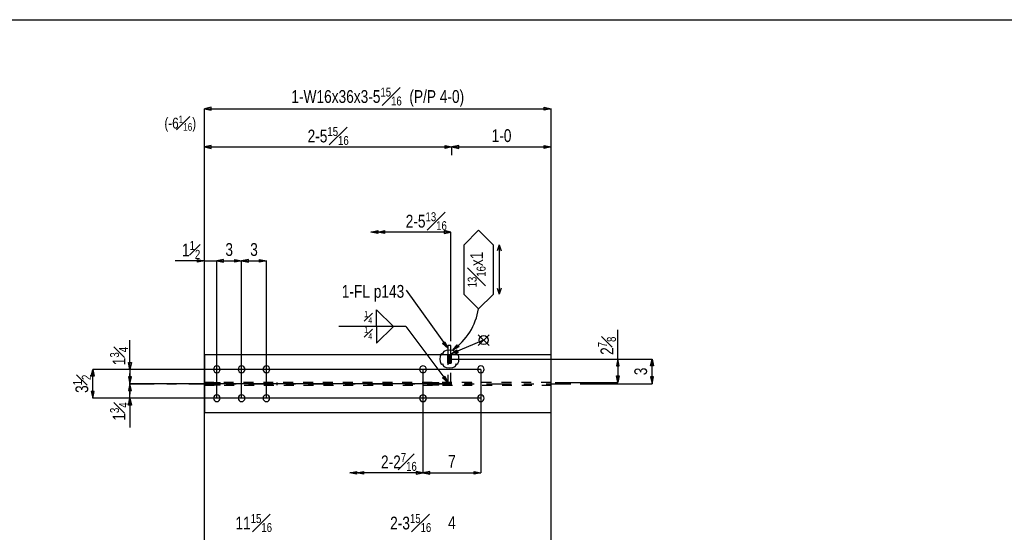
# Model space of a CAD drawing. Header units: inches. Extents: x -17.2 to 17.5, y -11.2 to 11.2.
# Tile 5 of 6: x -2.6 to 7.3, y 6.1 to 11.2. Entities that reach past the tile are written whole.
import ezdxf
from ezdxf.enums import TextEntityAlignment as Align

# ---------------------------------------------------------------- set-up
doc = ezdxf.new("R2010")
doc.units = ezdxf.units.IN
doc.header["$LTSCALE"] = 2.5
doc.header["$MEASUREMENT"] = 0
doc.linetypes.add('SDS2_5', pattern=[0.04, 0.02, -0.02])
doc.linetypes.add('SDS2_6', pattern=[0.2, 0.1, -0.05, 0, -0.05])
doc.layers.add('Layer_0', color=7, linetype='Continuous')
doc.layers.add('Outline', color=7, linetype='Continuous')
doc.styles.add('MTextWidth', font='txt', dxfattribs={"width": 0.8, "height": 0.2})

msp = doc.modelspace()

# ---------------------------------------------------------------- linework, layer by layer
at = {"color": 1, "linetype": 'Continuous'}
for p, q in [((1.4671, 7.7215), (1.4671, 6.6774)), ((2.0505, 7.7215), (2.0505, 6.6774)), ((0.7291, 6.6774), (0.798, 6.6922)), ((0.798, 6.6774), (0.7291, 6.6774)), ((0.798, 6.6627), (0.7291, 6.6774)), ((0.798, 6.6774), (0.8669, 6.6922)), ((0.798, 6.6922), (0.798, 6.6627)), ((1.4671, 6.6774), (0.798, 6.6774)), ((0.8669, 6.6627), (0.798, 6.6774)), ((0.8669, 6.6922), (0.8669, 6.6627)), ((1.4671, 6.6774), (1.3982, 6.6922)), ((1.3982, 6.6922), (1.3982, 6.6627)), ((1.3982, 6.6627), (1.4671, 6.6774)), ((1.536, 6.6922), (1.4671, 6.6774)), ((1.4671, 6.6774), (1.536, 6.6627)), ((1.4671, 6.6774), (2.0505, 6.6774)), ((1.4671, 6.6774), (1.4671, 6.6774)), ((1.536, 6.6627), (1.536, 6.6922)), ((1.9816, 6.6627), (1.9816, 6.6922)), ((1.9816, 6.6922), (2.0505, 6.6774)), ((2.0505, 6.6774), (1.9816, 6.6627))]:
    msp.add_line(p, q, dxfattribs=at)
at = {"layer": 'Layer_0', "color": 2, "linetype": 'Continuous'}
for p, q in [((-17.25, 11.25), (17.25, 11.25)), ((1.7492, 7.963), (1.718, 7.963)), ((1.718, 7.963), (1.718, 7.8669)), ((1.7492, 7.8669), (1.7492, 7.963)), ((2.7588, 7.8669), (-0.736, 7.8669)), ((-0.736, 7.8669), (-0.736, 7.2844)), ((1.718, 7.8674), (1.7175, 7.8674)), ((1.7496, 7.8674), (1.7492, 7.8674)), ((2.7588, 7.2844), (2.7588, 7.8669)), ((-0.736, 7.2844), (2.7588, 7.2844))]:
    msp.add_line(p, q, dxfattribs=at)
at = {"layer": 'Layer_0', "color": 1, "linetype": 'SDS2_5'}
for p, q in [((1.7175, 7.8669), (1.7175, 7.8674)), ((1.7175, 7.8648), (1.7175, 7.8669)), ((1.7175, 7.8648), (1.7496, 7.8648)), ((1.7175, 7.8574), (1.7175, 7.8648)), ((1.7175, 7.8574), (1.7496, 7.8574)), ((1.7175, 7.8465), (1.7175, 7.8574)), ((1.7175, 7.8465), (1.7496, 7.8465)), ((1.7175, 7.8335), (1.7175, 7.8465)), ((1.7492, 7.8674), (1.718, 7.8674)), ((1.718, 7.8669), (1.718, 7.588)), ((1.7492, 7.588), (1.7492, 7.8669)), ((1.7496, 7.8674), (1.7496, 7.8669)), ((1.7496, 7.8669), (1.7496, 7.8648)), ((1.7496, 7.8648), (1.7496, 7.8574)), ((1.7496, 7.8574), (1.7496, 7.8465)), ((1.7496, 7.8465), (1.7496, 7.8335)), ((1.7175, 7.8335), (1.7496, 7.8335)), ((1.7175, 7.8179), (1.7175, 7.8335)), ((1.7496, 7.8179), (1.7175, 7.8179)), ((1.7175, 7.8049), (1.7175, 7.8179)), ((1.7496, 7.8049), (1.7175, 7.8049)), ((1.7175, 7.7939), (1.7175, 7.8049)), ((1.7496, 7.7939), (1.7175, 7.7939)), ((1.7175, 7.7866), (1.7175, 7.7939)), ((1.7496, 7.7866), (1.7175, 7.7866)), ((1.7175, 7.784), (1.7175, 7.7866)), ((1.7175, 7.784), (1.7496, 7.784)), ((1.7496, 7.8335), (1.7496, 7.8179)), ((1.7496, 7.8179), (1.7496, 7.8049)), ((1.7496, 7.8049), (1.7496, 7.7939)), ((1.7496, 7.7939), (1.7496, 7.7866)), ((1.7496, 7.7866), (1.7496, 7.784)), ((2.7588, 7.588), (-0.736, 7.588)), ((-0.736, 7.5634), (2.7588, 7.5634)), ((-0.6449, 7.5884), (-0.6449, 7.563)), ((-0.6449, 7.5884), (-0.6423, 7.5884)), ((-0.6423, 7.563), (-0.6449, 7.563)), ((-0.6423, 7.563), (-0.6423, 7.5884)), ((-0.6423, 7.5884), (-0.6349, 7.5884)), ((-0.6349, 7.563), (-0.6423, 7.563)), ((-0.6349, 7.563), (-0.6349, 7.5884)), ((-0.6349, 7.5884), (-0.624, 7.5884)), ((-0.624, 7.563), (-0.6349, 7.563)), ((-0.624, 7.563), (-0.624, 7.5884)), ((-0.624, 7.5884), (-0.611, 7.5884)), ((-0.611, 7.563), (-0.624, 7.563)), ((-0.611, 7.563), (-0.611, 7.5884)), ((-0.611, 7.5884), (-0.598, 7.5884)), ((-0.598, 7.563), (-0.611, 7.563)), ((-0.598, 7.5884), (-0.5871, 7.5884)), ((-0.598, 7.5884), (-0.598, 7.563)), ((-0.5871, 7.563), (-0.598, 7.563)), ((-0.5871, 7.5884), (-0.5797, 7.5884)), ((-0.5871, 7.5884), (-0.5871, 7.563)), ((-0.5797, 7.563), (-0.5871, 7.563)), ((-0.5797, 7.5884), (-0.5771, 7.5884)), ((-0.5797, 7.5884), (-0.5797, 7.563)), ((-0.5771, 7.563), (-0.5797, 7.563)), ((-0.5771, 7.563), (-0.5771, 7.5884)), ((-0.0016, 7.5634), (-0.0016, 7.588)), ((0.5192, 7.588), (0.5192, 7.5634)), ((1.5583, 7.5884), (1.5583, 7.563)), ((1.5583, 7.5884), (1.5609, 7.5884)), ((1.5609, 7.563), (1.5583, 7.563)), ((1.5609, 7.563), (1.5609, 7.5884)), ((1.5609, 7.5884), (1.5682, 7.5884)), ((1.5682, 7.563), (1.5609, 7.563)), ((1.5682, 7.563), (1.5682, 7.5884)), ((1.5682, 7.5884), (1.5792, 7.5884)), ((1.5792, 7.563), (1.5682, 7.563)), ((1.5792, 7.563), (1.5792, 7.5884)), ((1.5792, 7.5884), (1.5921, 7.5884)), ((1.5921, 7.563), (1.5792, 7.563)), ((1.5921, 7.563), (1.5921, 7.5884)), ((1.5921, 7.5884), (1.6051, 7.5884)), ((1.6051, 7.563), (1.5921, 7.563)), ((1.6051, 7.5884), (1.6161, 7.5884)), ((1.6051, 7.5884), (1.6051, 7.563)), ((1.6161, 7.563), (1.6051, 7.563)), ((1.6161, 7.5884), (1.6234, 7.5884)), ((1.6161, 7.5884), (1.6161, 7.563)), ((1.6234, 7.563), (1.6161, 7.563)), ((1.6234, 7.5884), (1.626, 7.5884)), ((1.6234, 7.5884), (1.6234, 7.563)), ((1.626, 7.563), (1.6234, 7.563)), ((1.626, 7.563), (1.626, 7.5884)), ((1.8916, 7.5884), (1.8916, 7.563)), ((1.8916, 7.5884), (1.8942, 7.5884)), ((1.8942, 7.563), (1.8916, 7.563)), ((1.8942, 7.563), (1.8942, 7.5884)), ((1.8942, 7.5884), (1.9015, 7.5884)), ((1.9015, 7.563), (1.8942, 7.563)), ((1.9015, 7.563), (1.9015, 7.5884)), ((1.9015, 7.5884), (1.9125, 7.5884)), ((1.9125, 7.563), (1.9015, 7.563)), ((1.9125, 7.563), (1.9125, 7.5884)), ((1.9125, 7.5884), (1.9255, 7.5884)), ((1.9255, 7.563), (1.9125, 7.563)), ((1.9255, 7.563), (1.9255, 7.5884)), ((1.9255, 7.5884), (1.9384, 7.5884)), ((1.9384, 7.563), (1.9255, 7.563)), ((1.9384, 7.5884), (1.9494, 7.5884)), ((1.9384, 7.5884), (1.9384, 7.563)), ((1.9494, 7.563), (1.9384, 7.563)), ((1.9494, 7.5884), (1.9567, 7.5884)), ((1.9494, 7.5884), (1.9494, 7.563)), ((1.9567, 7.563), (1.9494, 7.563)), ((1.9567, 7.5884), (1.9593, 7.5884)), ((1.9567, 7.5884), (1.9567, 7.563)), ((1.9593, 7.563), (1.9567, 7.563)), ((1.9593, 7.563), (1.9593, 7.5884))]:
    msp.add_line(p, q, dxfattribs=at)
at = {"layer": 'Layer_0', "color": 2, "linetype": 'Continuous'}
msp.add_lwpolyline([(1.7992, 7.7757), (1.8092, 7.7747), (1.8194, 7.7815), (1.8268, 7.8002), (1.8295, 7.8257), (1.8268, 7.8512), (1.8194, 7.8698), (1.8092, 7.8767), (1.7992, 7.8757), (1.8005, 7.8887), (1.7915, 7.9021), (1.767, 7.9119), (1.7336, 7.9155), (1.7001, 7.9119), (1.6756, 7.9021), (1.6667, 7.8887), (1.668, 7.8757), (1.658, 7.8767), (1.6478, 7.8698), (1.6404, 7.8512), (1.6376, 7.8257), (1.6404, 7.8002), (1.6478, 7.7815), (1.658, 7.7747), (1.668, 7.7757), (1.6667, 7.7626), (1.6756, 7.7493), (1.7001, 7.7395), (1.7336, 7.7359), (1.767, 7.7395), (1.7915, 7.7493), (1.8005, 7.7626), (1.7992, 7.7757)], dxfattribs=at)
at = {"layer": 'Layer_0', "color": 3, "linetype": 'Continuous'}
for points in [[(-0.6449, 7.7215), (-0.6423, 7.7086), (-0.6349, 7.6976), (-0.624, 7.6902), (-0.611, 7.6877), (-0.598, 7.6902), (-0.5871, 7.6976), (-0.5797, 7.7086), (-0.5771, 7.7215), (-0.5797, 7.7345), (-0.5871, 7.7455), (-0.598, 7.7528), (-0.611, 7.7554), (-0.624, 7.7528), (-0.6349, 7.7455), (-0.6423, 7.7345), (-0.6449, 7.7215)], [(-0.3949, 7.7215), (-0.3923, 7.7086), (-0.3849, 7.6976), (-0.374, 7.6902), (-0.361, 7.6877), (-0.348, 7.6902), (-0.3371, 7.6976), (-0.3297, 7.7086), (-0.3271, 7.7215), (-0.3297, 7.7345), (-0.3371, 7.7455), (-0.348, 7.7528), (-0.361, 7.7554), (-0.374, 7.7528), (-0.3849, 7.7455), (-0.3923, 7.7345), (-0.3949, 7.7215)], [(-0.1449, 7.7215), (-0.1423, 7.7086), (-0.1349, 7.6976), (-0.124, 7.6902), (-0.111, 7.6877), (-0.098, 7.6902), (-0.0871, 7.6976), (-0.0797, 7.7086), (-0.0771, 7.7215), (-0.0797, 7.7345), (-0.0871, 7.7455), (-0.098, 7.7528), (-0.111, 7.7554), (-0.124, 7.7528), (-0.1349, 7.7455), (-0.1423, 7.7345), (-0.1449, 7.7215)], [(1.4671, 7.7554), (1.4542, 7.7528), (1.4432, 7.7455), (1.4359, 7.7345), (1.4333, 7.7215), (1.4359, 7.7086), (1.4432, 7.6976), (1.4542, 7.6902), (1.4671, 7.6877), (1.4801, 7.6902), (1.4911, 7.6976), (1.4984, 7.7086), (1.501, 7.7215), (1.4984, 7.7345), (1.4911, 7.7455), (1.4801, 7.7528), (1.4671, 7.7554)], [(2.0505, 7.7554), (2.0375, 7.7528), (2.0265, 7.7455), (2.0192, 7.7345), (2.0166, 7.7215), (2.0192, 7.7086), (2.0265, 7.6976), (2.0375, 7.6902), (2.0505, 7.6877), (2.0634, 7.6902), (2.0744, 7.6976), (2.0817, 7.7086), (2.0843, 7.7215), (2.0817, 7.7345), (2.0744, 7.7455), (2.0634, 7.7528), (2.0505, 7.7554)], [(-0.6449, 7.4299), (-0.6423, 7.4169), (-0.6349, 7.4059), (-0.624, 7.3986), (-0.611, 7.396), (-0.598, 7.3986), (-0.5871, 7.4059), (-0.5797, 7.4169), (-0.5771, 7.4299), (-0.5797, 7.4428), (-0.5871, 7.4538), (-0.598, 7.4611), (-0.611, 7.4637), (-0.624, 7.4611), (-0.6349, 7.4538), (-0.6423, 7.4428), (-0.6449, 7.4299)], [(-0.3949, 7.4299), (-0.3923, 7.4169), (-0.3849, 7.4059), (-0.374, 7.3986), (-0.361, 7.396), (-0.348, 7.3986), (-0.3371, 7.4059), (-0.3297, 7.4169), (-0.3271, 7.4299), (-0.3297, 7.4428), (-0.3371, 7.4538), (-0.348, 7.4611), (-0.361, 7.4637), (-0.374, 7.4611), (-0.3849, 7.4538), (-0.3923, 7.4428), (-0.3949, 7.4299)], [(-0.1449, 7.4299), (-0.1423, 7.4169), (-0.1349, 7.4059), (-0.124, 7.3986), (-0.111, 7.396), (-0.098, 7.3986), (-0.0871, 7.4059), (-0.0797, 7.4169), (-0.0771, 7.4299), (-0.0797, 7.4428), (-0.0871, 7.4538), (-0.098, 7.4611), (-0.111, 7.4637), (-0.124, 7.4611), (-0.1349, 7.4538), (-0.1423, 7.4428), (-0.1449, 7.4299)], [(1.4671, 7.4637), (1.4542, 7.4611), (1.4432, 7.4538), (1.4359, 7.4428), (1.4333, 7.4299), (1.4359, 7.4169), (1.4432, 7.4059), (1.4542, 7.3986), (1.4671, 7.396), (1.4801, 7.3986), (1.4911, 7.4059), (1.4984, 7.4169), (1.501, 7.4299), (1.4984, 7.4428), (1.4911, 7.4538), (1.4801, 7.4611), (1.4671, 7.4637)], [(2.0505, 7.4637), (2.0375, 7.4611), (2.0265, 7.4538), (2.0192, 7.4428), (2.0166, 7.4299), (2.0192, 7.4169), (2.0265, 7.4059), (2.0375, 7.3986), (2.0505, 7.396), (2.0634, 7.3986), (2.0744, 7.4059), (2.0817, 7.4169), (2.0843, 7.4299), (2.0817, 7.4428), (2.0744, 7.4538), (2.0634, 7.4611), (2.0505, 7.4637)]]:
    msp.add_lwpolyline(points, close=True, dxfattribs=at)
at = {"layer": 'Outline', "color": 1, "linetype": 'Continuous'}
for p, q in [((-0.6671, 10.3661), (-0.736, 10.3514)), ((-0.736, 5.0302), (-0.736, 10.3514)), ((-0.736, 10.3514), (-0.6671, 10.3366)), ((-0.736, 10.3514), (2.7588, 10.3514)), ((-0.6671, 10.3366), (-0.6671, 10.3661)), ((2.6899, 10.3366), (2.6899, 10.3661)), ((2.6899, 10.3661), (2.7588, 10.3514)), ((2.7588, 10.3514), (2.6899, 10.3366)), ((2.7588, 5.0302), (2.7588, 10.3514)), ((-0.6671, 9.9805), (-0.736, 9.9658)), ((-0.736, 7.4924), (-0.736, 9.9658)), ((-0.736, 9.9658), (-0.6671, 9.951)), ((-0.736, 9.9658), (1.7588, 9.9658)), ((-0.6671, 9.951), (-0.6671, 9.9805)), ((1.6899, 9.951), (1.6899, 9.9805)), ((1.6899, 9.9805), (1.7588, 9.9658)), ((1.7588, 9.9658), (1.6899, 9.951)), ((1.8277, 9.9805), (1.7588, 9.9658)), ((1.7588, 9.8824), (1.7588, 9.9658)), ((1.7588, 9.9658), (1.7588, 9.9658)), ((1.7588, 9.9658), (1.8277, 9.951)), ((1.7588, 9.9658), (2.7588, 9.9658)), ((1.8277, 9.951), (1.8277, 9.9805)), ((2.6899, 9.951), (2.6899, 9.9805)), ((2.6899, 9.9805), (2.7588, 9.9658)), ((2.7588, 9.9658), (2.6899, 9.951)), ((2.7588, 9.8824), (2.7588, 9.9658)), ((0.9428, 9.1064), (1.0117, 9.1211)), ((1.0117, 9.1064), (0.9428, 9.1064)), ((1.0117, 9.0916), (0.9428, 9.1064)), ((1.0117, 9.1064), (1.0806, 9.1211)), ((1.0117, 9.1211), (1.0117, 9.0916)), ((1.7492, 9.1064), (1.0117, 9.1064)), ((1.0806, 9.0916), (1.0117, 9.1064)), ((1.0806, 9.1211), (1.0806, 9.0916)), ((1.7492, 9.1064), (1.6803, 9.1211)), ((1.6803, 9.1211), (1.6803, 9.0916)), ((1.6803, 9.0916), (1.7492, 9.1064)), ((1.7492, 8.0047), (1.7492, 9.1064)), ((1.8817, 8.9796), (2.0276, 9.1255)), ((2.0276, 9.1255), (2.1734, 8.9796)), ((1.8817, 8.4782), (1.8817, 8.9796)), ((2.1734, 8.9796), (2.1734, 8.4782)), ((2.2359, 8.9789), (2.2151, 8.9164)), ((2.2359, 8.9789), (2.2567, 8.9164)), ((2.2359, 8.9789), (2.2359, 8.4789)), ((-0.736, 8.8166), (-1.0312, 8.8166)), ((-0.8049, 8.8018), (-0.8049, 8.8313)), ((-0.8049, 8.8313), (-0.736, 8.8166)), ((-0.736, 8.8166), (-0.8049, 8.8018)), ((-0.736, 7.6341), (-0.736, 8.8166)), ((-0.736, 8.8166), (-0.611, 8.8166)), ((-0.5421, 8.8313), (-0.611, 8.8166)), ((-0.5421, 8.8313), (-0.611, 8.8166)), ((-0.611, 8.8166), (-0.5077, 8.8166)), ((-0.611, 8.8166), (-0.5421, 8.8018)), ((-0.611, 7.4299), (-0.611, 8.8166)), ((-0.611, 7.4299), (-0.611, 8.8166)), ((-0.611, 8.8166), (-0.5421, 8.8018)), ((-0.611, 8.8166), (-0.361, 8.8166)), ((-0.5421, 8.8018), (-0.5421, 8.8313)), ((-0.5421, 8.8018), (-0.5421, 8.8313)), ((-0.4299, 8.8018), (-0.4299, 8.8313)), ((-0.4299, 8.8313), (-0.361, 8.8166)), ((-0.361, 8.8166), (-0.4299, 8.8018)), ((-0.2921, 8.8313), (-0.361, 8.8166)), ((-0.361, 7.4299), (-0.361, 8.8166)), ((-0.361, 7.4299), (-0.361, 8.8166)), ((-0.361, 8.8166), (-0.2921, 8.8018)), ((-0.361, 8.8166), (-0.111, 8.8166)), ((-0.2921, 8.8018), (-0.2921, 8.8313)), ((-0.1799, 8.8018), (-0.1799, 8.8313)), ((-0.1799, 8.8313), (-0.111, 8.8166)), ((-0.111, 8.8166), (-0.1799, 8.8018)), ((-0.111, 7.4299), (-0.111, 8.8166)), ((2.2151, 8.5414), (2.2359, 8.4789)), ((2.2567, 8.5414), (2.2359, 8.4789)), ((1.2989, 8.5193), (1.7168, 7.9348)), ((2.0276, 8.3324), (1.8817, 8.4782)), ((2.1734, 8.4782), (2.0276, 8.3324)), ((0.999, 8.154), (0.999, 8.3233)), ((0.999, 8.3233), (1.1684, 8.154)), ((1.2954, 8.154), (0.618, 8.154)), ((0.999, 8.154), (0.999, 7.9846)), ((0.999, 7.9846), (1.1684, 8.154)), ((1.2954, 8.154), (1.718, 7.588)), ((2.0233, 7.9614), (2.1333, 8.0714)), ((2.0233, 8.0714), (2.1333, 7.9614)), ((3.4311, 7.8257), (3.4311, 8.1209)), ((-1.486, 7.7215), (-1.486, 8.0167)), ((1.6648, 7.9823), (1.6888, 7.9994)), ((1.7168, 7.9348), (1.6648, 7.9823)), ((1.6888, 7.9994), (1.7168, 7.9348)), ((2.0783, 8.0164), (1.7517, 7.8793)), ((1.767, 7.9157), (1.8116, 7.9702)), ((1.83, 7.9471), (1.767, 7.9157)), ((1.8116, 7.9702), (1.83, 7.9471)), ((1.7168, 7.9348), (1.7168, 7.9348)), ((1.7517, 7.8793), (1.8095, 7.9196)), ((1.8209, 7.8923), (1.7517, 7.8793)), ((1.7517, 7.8793), (1.7517, 7.8793)), ((1.767, 7.9157), (1.767, 7.9157)), ((1.8095, 7.9196), (1.8209, 7.8923)), ((-1.486, 7.7215), (-1.5008, 7.7904)), ((-1.5008, 7.7904), (-1.4712, 7.7904)), ((-1.4712, 7.7904), (-1.486, 7.7215)), ((1.7492, 7.8257), (3.7756, 7.8257)), ((1.7492, 7.8257), (3.4311, 7.8257)), ((3.4311, 7.8257), (3.4164, 7.7568)), ((3.4164, 7.7568), (3.4459, 7.7568)), ((3.4459, 7.7568), (3.4311, 7.8257)), ((3.4311, 7.8257), (3.4311, 7.588)), ((3.7608, 7.7568), (3.7756, 7.8257)), ((3.7904, 7.7568), (3.7608, 7.7568)), ((3.7756, 7.5757), (3.7756, 7.8257)), ((3.7756, 7.8257), (3.7904, 7.7568)), ((-1.8758, 7.6526), (-1.861, 7.7215)), ((-1.8462, 7.6526), (-1.8758, 7.6526)), ((-1.861, 7.4299), (-1.861, 7.7215)), ((-1.861, 7.7215), (-1.8462, 7.6526)), ((2.0505, 7.7215), (-1.861, 7.7215)), ((-1.4712, 7.6446), (-1.5008, 7.6446)), ((-1.5008, 7.6446), (-1.486, 7.5757)), ((-0.111, 7.7215), (-1.486, 7.7215)), ((-1.486, 7.7215), (-1.486, 7.5757)), ((-1.486, 7.5757), (-1.486, 7.679)), ((-1.486, 7.5757), (-1.4712, 7.6446)), ((1.6649, 7.6344), (1.6886, 7.652)), ((1.6886, 7.652), (1.718, 7.588)), ((3.4311, 7.588), (3.4164, 7.6569)), ((3.4164, 7.6569), (3.4459, 7.6569)), ((3.4459, 7.6569), (3.4311, 7.588)), ((3.7904, 7.6446), (3.7608, 7.6446)), ((3.7608, 7.6446), (3.7756, 7.5757)), ((3.7756, 7.5757), (3.7904, 7.6446)), ((-1.486, 7.5757), (-1.5008, 7.5068)), ((-1.486, 7.4299), (-1.486, 7.5757)), ((1.7588, 7.5757), (-1.486, 7.5757)), ((-1.486, 7.5757), (-1.486, 7.4723)), ((-1.4712, 7.5068), (-1.486, 7.5757)), ((1.7588, 7.5757), (-1.486, 7.5757)), ((1.718, 7.588), (1.6649, 7.6344)), ((1.718, 7.588), (1.718, 7.588)), ((2.8005, 7.588), (3.4311, 7.588)), ((3.0505, 7.5757), (3.7756, 7.5757)), ((-1.8462, 7.4988), (-1.8758, 7.4988)), ((-1.8758, 7.4988), (-1.861, 7.4299)), ((-1.861, 7.4299), (-1.8462, 7.4988)), ((-1.5008, 7.5068), (-1.4712, 7.5068)), ((2.0505, 7.4299), (-1.861, 7.4299)), ((-1.5008, 7.361), (-1.486, 7.4299)), ((-1.4712, 7.361), (-1.5008, 7.361)), ((-0.111, 7.4299), (-1.486, 7.4299)), ((-1.486, 7.4299), (-1.486, 7.1347)), ((-1.486, 7.4299), (-1.4712, 7.361))]:
    msp.add_line(p, q, dxfattribs=at)
at = {"layer": 'Outline', "color": 1, "linetype": 'SDS2_6'}
msp.add_line((-1.4912, 7.5757), (3.0088, 7.5757), dxfattribs=at)
at = {"layer": 'Outline', "color": 1, "linetype": 'Continuous'}
msp.add_circle((2.0783, 8.0164), 0.0458, dxfattribs=at)
msp.add_arc((1.3942, 8.4386), 0.6422, 305.48018, 350.48018, dxfattribs=at)

# ---------------------------------------------------------------- texts
at = {"color": 2, "linetype": 'Continuous', "width": 0.8}
msp.add_text('7', height=0.129, dxfattribs=at).set_placement((1.7588, 6.7271), align=Align.CENTER)
at = {"color": 2, "linetype": 'Continuous', "char_height": 0.129022, "style": 'MTextWidth'}
for s, insert, attachment_point in [('\\A1;2-2{\\H0.70x;\\S7#16;}', (1.4046, 6.6973), 9), ('\\A1;11{\\H0.70x;\\S15#16;}', (-0.2386, 6.0803), 8)]:
    msp.add_mtext(s, dxfattribs=dict(at, insert=insert, attachment_point=attachment_point))
at = {"layer": 'Outline', "color": 2, "linetype": 'Continuous', "width": 0.8}
for s, height, p in [('1-0', 0.12902, (2.2588, 10.0154)), ('3', 0.129, (-0.486, 8.8662)), ('3', 0.129, (-0.236, 8.8662)), ('4', 0.129, (1.7588, 6.11))]:
    msp.add_text(s, height=height, dxfattribs=at).set_placement(p, align=Align.CENTER)
msp.add_text('1-FL p143', height=0.12902, dxfattribs=at).set_placement((1.2781, 8.4439), align=Align.RIGHT)
msp.add_text('3', height=0.129, rotation=90, dxfattribs=at).set_placement((3.726, 7.7007), align=Align.CENTER)
at = {"layer": 'Outline', "color": 2, "linetype": 'Continuous', "char_height": 0.129022, "style": 'MTextWidth'}
for s, insert, attachment_point in [('\\A1;1-W16x36x3-5{\\H0.70x;\\S15#16;}  (P/P 4-0)', (1.0114, 10.3712), 8), ('\\A1;2-5{\\H0.70x;\\S15#16;}', (0.5114, 9.9856), 8), ('\\A1;2-5{\\H0.70x;\\S13#16;}', (1.7075, 9.1262), 9), ('\\A1;1{\\H0.70x;\\S1#2;}', (-0.7777, 8.8364), 9), ('\\A1;2-3{\\H0.70x;\\S15#16;}', (1.5505, 6.0803), 9)]:
    msp.add_mtext(s, dxfattribs=dict(at, insert=insert, attachment_point=attachment_point))
at = {"layer": 'Outline', "color": 1, "linetype": 'Continuous', "style": 'MTextWidth'}
for s, insert, char_height, attachment_point in [('\\A1;(-6{\\H0.70x;\\S1#16;})', (-0.8193, 10.1182), 0.109669, 9), ('\\A1;{\\H0.70x;\\S1#4;}', (0.9567, 8.1848), 0.090316, 9), ('\\A1;{\\H0.70x;\\S1#4;}', (0.9567, 8.1509), 0.090316, 3)]:
    msp.add_mtext(s, dxfattribs=dict(at, insert=insert, char_height=char_height, attachment_point=attachment_point))
at = {"layer": 'Outline', "color": 1, "linetype": 'Continuous', "insert": (2.0077, 8.7289), "char_height": 0.129022, "attachment_point": 5, "rotation": 90, "style": 'MTextWidth'}
msp.add_mtext('\\A1;{\\H0.70x;\\S13#16;}x1', dxfattribs=at)
at = {"layer": 'Outline', "color": 2, "linetype": 'Continuous', "char_height": 0.129022, "rotation": 90, "style": 'MTextWidth'}
for s, insert, attachment_point in [('\\A1;2{\\H0.70x;\\S7#8;}', (3.4113, 7.8674), 7), ('\\A1;1{\\H0.70x;\\S3#4;}', (-1.5058, 7.7632), 7), ('\\A1;3{\\H0.70x;\\S1#2;}', (-1.8808, 7.5757), 8), ('\\A1;1{\\H0.70x;\\S3#4;}', (-1.5058, 7.3882), 9)]:
    msp.add_mtext(s, dxfattribs=dict(at, insert=insert, attachment_point=attachment_point))

doc.saveas('drawing.dxf')
